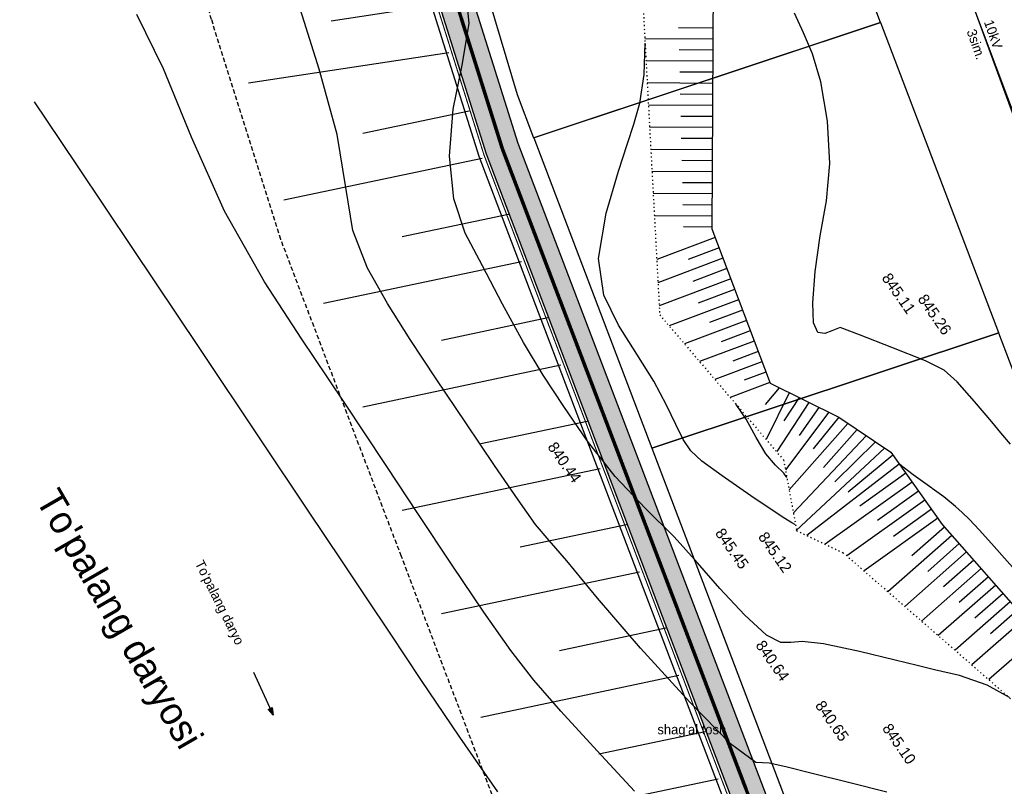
# Model space of a CAD drawing. Header units: millimetres. Extents: x 405709 to 406552, y 4254722 to 4255885.
# Tile 25 of 48: x 406058 to 406147, y 4255220 to 4255290. Entities that reach past the tile are written whole.
import ezdxf
from ezdxf.enums import TextEntityAlignment as Align

# ---------------------------------------------------------------- set-up
doc = ezdxf.new("R2010")
doc.units = ezdxf.units.MM
doc.header["$LTSCALE"] = 0.5
for name, pattern in [('ACAD_ISO09W100', [45, 24, -3, 6, -3, 6, -3]), ('CONTI', [0]), ('Контура низ откосов  Штриховая 0.1-0.5 - - - - - - -', [0.6, 0.1, -0.5]), ('Штриховая 1 к 2', [3, 2, -1])]:
    doc.linetypes.add(name, pattern=pattern)
for name, color, linetype in [('(007) Здания', 7, 'Continuous'), ('(013) Газопровод', 30, 'ИК_Газопровод -------г--------'), ('(022) Возд. Линии', 7, 'Continuous'), ('(027) Гидрография', 7, 'Continuous'), ('(028) Гидротехн.', 7, 'Continuous'), ('(031) Горизонтали', 42, 'Continuous'), ('(037) Контуры', 7, 'Continuous'), ('PI_OTDEFAULT', 172, 'CONTI'), ('ЦММ (0).Тексты', 7, 'Continuous')]:
    doc.layers.add(name, color=color, linetype=linetype)
doc.layers.add('(032) Горизонтали утолщенные', color=32, linetype='Continuous', lineweight=30)
doc.styles.add('BM-431', font='txt')
doc.styles.add('IndorSoft_Drafting_type_A_00CC', font='IndorSoftDraftingTypeA.ttf', dxfattribs={"height": 0.2})
doc.styles.get("Standard").update_dxf_attribs({"font": 'arial.ttf'})
doc.linetypes.add('GAZ_VOZDUSH', pattern='A,1,-2,["~",Standard,S=3,R=0,X=-1.5,Y=-1.5],-1,10', length=14)
doc.linetypes.add('ИК_Газопровод -------г--------', pattern='A,9,-0.6,["Г",Standard,S=1.2,R=0,X=0,Y=-0.6],-1.2', length=10.8)
doc.linetypes.add('ограждение2', pattern='A,6.35,-2.54,[132,ltypeshp.shx,S=2.54,R=0,X=-2.54,Y=0],-2.54,25.4', length=36.83)

# ---------------------------------------------------------------- blocks, each defined once
blk = doc.blocks.new('*U24')
at = {"layer": '(028) Гидротехн.', "color": 5, "ltscale": 10}
for points in [[(1.848, -0.175), (4.679, 17.888)], [(6.258, -0.6), (7.779, 9.103)]]:
    blk.add_lwpolyline(points, dxfattribs=at)
blk = doc.blocks.new('*U25')
at = {"color": 0, "linetype": 'ByBlock', "lineweight": -2, "transparency": 16777216}
for p, rotation in [((406096.752, 4255284.813), 107.4679451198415), ((406099.869, 4255275.314), 110.830967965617), ((406103.425, 4255265.968), 110.830967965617), ((406106.981, 4255256.622), 110.830967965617), ((406110.537, 4255247.275), 110.8294244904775), ((406114.093, 4255237.929), 110.8294244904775), ((406117.649, 4255228.582), 110.8294244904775), ((406121.205, 4255219.236), 110.8294244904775)]:
    blk.add_blockref('*U24', p, dxfattribs=dict(at, rotation=rotation))
blk = doc.blocks.new('*X10')
at = {"color": 0}
for p, q in [((7.2, 1.35), (7.36, 1.35)), ((7.2, 1.3), (7.53, 1.3)), ((7.2, 1.25), (7.69, 1.25)), ((7.2, 1.2), (7.85, 1.2)), ((7.2, 1.15), (8.01, 1.15)), ((7.2, 1.1), (8.18, 1.1)), ((7.2, 1.05), (8.34, 1.05)), ((7.2, 1), (8.5, 1)), ((7.2, 0.95), (8.34, 0.95)), ((7.2, 0.9), (8.18, 0.9)), ((7.2, 0.85), (8.01, 0.85)), ((7.2, 0.8), (7.85, 0.8)), ((7.2, 0.75), (7.69, 0.75)), ((7.2, 0.7), (7.53, 0.7)), ((7.2, 0.65), (7.36, 0.65))]:
    blk.add_line(p, q, dxfattribs=at)
blk = doc.blocks.new('I02225')
for p, q in [((-1.14, -0.45), (-1.14, 0.35)), ((-1.14, 0.35), (0.16, -0.05)), ((-8.34, -0.05), (0.16, -0.05)), ((0.16, -0.05), (-1.14, -0.45))]:
    blk.add_line(p, q)
blk.add_blockref('*X10', (-8.34, -1.05))
blk = doc.blocks.new('2')
at = {"color": 41, "true_color": 0xffd966, "const_width": 0.1}
blk.add_lwpolyline([(29473.69, 3307.14), (29473.69, 3310.14), (29470.69, 3310.14), (29470.69, 3307.14)], close=True, dxfattribs=at)
for points in [[(29473.42, 3309.84), (29470.97, 3309.84, 1), (29470.97, 3309.59), (29473.42, 3309.59, 1)], [(29473.42, 3309.3), (29470.97, 3309.3, 1), (29470.97, 3309.05), (29473.42, 3309.05, 1)], [(29473.42, 3308.76), (29470.97, 3308.76, 1), (29470.97, 3308.51), (29473.42, 3308.51, 1)], [(29473.42, 3308.22), (29470.97, 3308.22, 1), (29470.97, 3307.97), (29473.42, 3307.97, 1)], [(29473.42, 3307.68), (29470.97, 3307.68, 1), (29470.97, 3307.43), (29473.42, 3307.43, 1)]]:
    blk.add_lwpolyline(points, format="xyb", close=True, dxfattribs=at)
blk = doc.blocks.new('*U154')
at = {"xscale": 0.1049999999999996, "yscale": 0.1049999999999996, "zscale": 0.1049999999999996, "rotation": 179.9999999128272}
blk.add_blockref('2', (3094.738, 347.407), dxfattribs=at)
blk = doc.blocks.new('*U155')
at = {"color": 0, "linetype": 'ByBlock', "lineweight": -2, "transparency": 16777216}
for p, rotation in [((406097.502, 4255289.757), 287.4679451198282), ((406097.598, 4255289.451), 287.4679451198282), ((406097.694, 4255289.146), 287.4679451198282), ((406097.79, 4255288.841), 287.4679451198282), ((406097.887, 4255288.536), 287.4679451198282), ((406097.983, 4255288.23), 287.4679451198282), ((406098.079, 4255287.925), 287.4679451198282), ((406098.175, 4255287.62), 287.4679451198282), ((406098.271, 4255287.315), 287.4679451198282), ((406098.367, 4255287.009), 287.4679451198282), ((406098.463, 4255286.704), 287.4679451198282), ((406098.559, 4255286.399), 287.4679451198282), ((406098.655, 4255286.094), 287.4679451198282), ((406098.751, 4255285.788), 287.4679451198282), ((406098.847, 4255285.483), 287.4679451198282), ((406098.943, 4255285.178), 287.4679451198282), ((406099.039, 4255284.873), 287.4679451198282), ((406099.135, 4255284.567), 287.4679451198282), ((406099.231, 4255284.262), 287.4679451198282), ((406099.327, 4255283.957), 287.4679451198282), ((406099.423, 4255283.652), 287.4679451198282), ((406099.519, 4255283.346), 287.4679451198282), ((406099.615, 4255283.041), 287.4679451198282), ((406099.712, 4255282.736), 287.4679451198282), ((406099.808, 4255282.431), 287.4679451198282), ((406099.904, 4255282.125), 287.4679451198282), ((406100, 4255281.82), 287.4679451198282), ((406100.096, 4255281.515), 287.4679451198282), ((406100.192, 4255281.21), 287.4679451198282), ((406100.288, 4255280.904), 287.4679451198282), ((406100.384, 4255280.599), 287.4679451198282), ((406100.48, 4255280.294), 287.4679451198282), ((406100.576, 4255279.989), 287.4679451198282), ((406100.672, 4255279.684), 287.4679451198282), ((406100.768, 4255279.378), 287.4679451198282), ((406100.864, 4255279.073), 287.4679451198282), ((406100.96, 4255278.768), 287.4679451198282), ((406101.056, 4255278.463), 287.4679451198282), ((406101.152, 4255278.157), 287.4679451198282), ((406101.256, 4255277.855), 290.8309679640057), ((406101.37, 4255277.556), 290.8309679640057), ((406101.484, 4255277.257), 290.8309679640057), ((406101.597, 4255276.957), 290.8309679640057), ((406101.711, 4255276.658), 290.8309679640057), ((406101.825, 4255276.359), 290.8309679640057), ((406101.939, 4255276.06), 290.8309679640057), ((406102.053, 4255275.761), 290.8309679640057), ((406102.166, 4255275.462), 290.8309679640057), ((406102.28, 4255275.163), 290.8309679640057), ((406102.394, 4255274.864), 290.8309679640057), ((406102.508, 4255274.565), 290.8309679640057), ((406102.622, 4255274.266), 290.8309679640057), ((406102.735, 4255273.967), 290.8309679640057), ((406102.849, 4255273.668), 290.8309679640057), ((406102.963, 4255273.368), 290.8309679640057), ((406103.077, 4255273.069), 290.8309679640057), ((406103.191, 4255272.77), 290.8309679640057), ((406103.304, 4255272.471), 290.8309679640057), ((406103.418, 4255272.172), 290.8309679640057), ((406103.532, 4255271.873), 290.8309679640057), ((406103.646, 4255271.574), 290.8309679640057), ((406103.76, 4255271.275), 290.8309679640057), ((406103.873, 4255270.976), 290.8309679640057), ((406103.987, 4255270.677), 290.8309679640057), ((406104.101, 4255270.378), 290.8309679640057), ((406104.215, 4255270.079), 290.8309679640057), ((406104.329, 4255269.779), 290.8309679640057), ((406104.442, 4255269.48), 290.8309679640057), ((406104.556, 4255269.181), 290.8309679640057), ((406104.67, 4255268.882), 290.8309679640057), ((406104.784, 4255268.583), 290.8309679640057), ((406104.898, 4255268.284), 290.8309679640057), ((406105.011, 4255267.985), 290.8309679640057), ((406105.125, 4255267.686), 290.8309679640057), ((406105.239, 4255267.387), 290.8309679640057), ((406105.353, 4255267.088), 290.8309679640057), ((406105.467, 4255266.789), 290.8309679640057), ((406105.58, 4255266.49), 290.8309679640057), ((406105.694, 4255266.19), 290.8309679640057), ((406105.808, 4255265.891), 290.8309679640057), ((406105.922, 4255265.592), 290.8309679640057), ((406106.036, 4255265.293), 290.8309679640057), ((406106.149, 4255264.994), 290.8309679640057), ((406106.263, 4255264.695), 290.8309679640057), ((406106.377, 4255264.396), 290.8309679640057), ((406106.491, 4255264.097), 290.8309679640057), ((406106.604, 4255263.798), 290.8309679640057), ((406106.718, 4255263.499), 290.8309679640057), ((406106.832, 4255263.2), 290.8309679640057), ((406106.946, 4255262.901), 290.8309679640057), ((406107.06, 4255262.601), 290.8309679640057), ((406107.173, 4255262.302), 290.8309679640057), ((406107.287, 4255262.003), 290.8309679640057), ((406107.401, 4255261.704), 290.8309679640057), ((406107.515, 4255261.405), 290.8309679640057), ((406107.629, 4255261.106), 290.8309679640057), ((406107.742, 4255260.807), 290.8309679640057), ((406107.856, 4255260.508), 290.8309679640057), ((406107.97, 4255260.209), 290.8309679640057), ((406108.084, 4255259.91), 290.8309679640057), ((406108.198, 4255259.611), 290.8309679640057), ((406108.311, 4255259.312), 290.8309679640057), ((406108.425, 4255259.012), 290.8309679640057), ((406108.539, 4255258.713), 290.8309679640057), ((406108.653, 4255258.414), 290.8309679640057), ((406108.767, 4255258.115), 290.8309679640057), ((406108.88, 4255257.816), 290.8309679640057), ((406108.994, 4255257.517), 290.8309679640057), ((406109.108, 4255257.218), 290.8309679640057), ((406109.222, 4255256.919), 290.8309679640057), ((406109.336, 4255256.62), 290.8309679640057), ((406109.449, 4255256.321), 290.8309679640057), ((406109.563, 4255256.022), 290.8309679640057), ((406109.677, 4255255.723), 290.8309679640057), ((406109.791, 4255255.423), 290.8309679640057), ((406109.905, 4255255.124), 290.8309679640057), ((406110.018, 4255254.825), 290.8309679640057), ((406110.132, 4255254.526), 290.8309679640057), ((406110.246, 4255254.227), 290.8309679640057), ((406110.36, 4255253.928), 290.8309679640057), ((406110.474, 4255253.629), 290.8309679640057), ((406110.587, 4255253.33), 290.8309679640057), ((406110.701, 4255253.031), 290.8309679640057), ((406110.815, 4255252.732), 290.8309679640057), ((406110.929, 4255252.433), 290.8309679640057), ((406111.043, 4255252.134), 290.8309679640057), ((406111.156, 4255251.835), 290.8309679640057), ((406111.27, 4255251.535), 290.8309679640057), ((406111.384, 4255251.236), 290.8309679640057), ((406111.498, 4255250.937), 290.8309679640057), ((406111.612, 4255250.638), 290.8309679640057), ((406111.725, 4255250.339), 290.8309679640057), ((406111.839, 4255250.04), 290.8309679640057), ((406111.953, 4255249.741), 290.8294243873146), ((406112.067, 4255249.442), 290.8294243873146), ((406112.18, 4255249.143), 290.8294243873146), ((406112.294, 4255248.844), 290.8294243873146), ((406112.408, 4255248.545), 290.8294243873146), ((406112.522, 4255248.245), 290.8294243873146), ((406112.636, 4255247.946), 290.8294243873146), ((406112.749, 4255247.647), 290.8294243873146), ((406112.863, 4255247.348), 290.8294243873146), ((406112.977, 4255247.049), 290.8294243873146), ((406113.091, 4255246.75), 290.8294243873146), ((406113.205, 4255246.451), 290.8294243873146), ((406113.318, 4255246.152), 290.8294243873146), ((406113.432, 4255245.853), 290.8294243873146), ((406113.546, 4255245.554), 290.8294243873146), ((406113.66, 4255245.255), 290.8294243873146), ((406113.774, 4255244.956), 290.8294243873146), ((406113.887, 4255244.656), 290.8294243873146), ((406114.001, 4255244.357), 290.8294243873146), ((406114.115, 4255244.058), 290.8294243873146), ((406114.229, 4255243.759), 290.8294243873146), ((406114.342, 4255243.46), 290.8294243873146), ((406114.456, 4255243.161), 290.8294243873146), ((406114.57, 4255242.862), 290.8294243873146), ((406114.684, 4255242.563), 290.8294243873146), ((406114.798, 4255242.264), 290.8294243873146), ((406114.911, 4255241.965), 290.8294243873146), ((406115.025, 4255241.666), 290.8294243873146), ((406115.139, 4255241.367), 290.8294243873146), ((406115.253, 4255241.067), 290.8294243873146), ((406115.367, 4255240.768), 290.8294243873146), ((406115.48, 4255240.469), 290.8294243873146), ((406115.594, 4255240.17), 290.8294243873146), ((406115.708, 4255239.871), 290.8294243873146), ((406115.822, 4255239.572), 290.8294243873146), ((406115.935, 4255239.273), 290.8294243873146), ((406116.049, 4255238.974), 290.8294243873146), ((406116.163, 4255238.675), 290.8294243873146), ((406116.277, 4255238.376), 290.8294243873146), ((406116.391, 4255238.077), 290.8294243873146), ((406116.504, 4255237.777), 290.8294243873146), ((406116.618, 4255237.478), 290.8294243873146), ((406116.732, 4255237.179), 290.8294243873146), ((406116.846, 4255236.88), 290.8294243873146), ((406116.96, 4255236.581), 290.8294243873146), ((406117.073, 4255236.282), 290.8294243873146), ((406117.187, 4255235.983), 290.8294243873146), ((406117.301, 4255235.684), 290.8294243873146), ((406117.415, 4255235.385), 290.8294243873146), ((406117.529, 4255235.086), 290.8294243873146), ((406117.642, 4255234.787), 290.8294243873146), ((406117.756, 4255234.488), 290.8294243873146), ((406117.87, 4255234.188), 290.8294243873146), ((406117.984, 4255233.889), 290.8294243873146), ((406118.097, 4255233.59), 290.8294243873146), ((406118.211, 4255233.291), 290.8294243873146), ((406118.325, 4255232.992), 290.8294243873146), ((406118.439, 4255232.693), 290.8294243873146), ((406118.553, 4255232.394), 290.8294243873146), ((406118.666, 4255232.095), 290.8294243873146), ((406118.78, 4255231.796), 290.8294243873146), ((406118.894, 4255231.497), 290.8294243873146), ((406119.008, 4255231.198), 290.8294243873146), ((406119.122, 4255230.899), 290.8294243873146), ((406119.235, 4255230.599), 290.8294243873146), ((406119.349, 4255230.3), 290.8294243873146), ((406119.463, 4255230.001), 290.8294243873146), ((406119.577, 4255229.702), 290.8294243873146), ((406119.69, 4255229.403), 290.8294243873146), ((406119.804, 4255229.104), 290.8294243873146), ((406119.918, 4255228.805), 290.8294243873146), ((406120.032, 4255228.506), 290.8294243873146), ((406120.146, 4255228.207), 290.8294243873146), ((406120.259, 4255227.908), 290.8294243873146), ((406120.373, 4255227.609), 290.8294243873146), ((406120.487, 4255227.309), 290.8294243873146), ((406120.601, 4255227.01), 290.8294243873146), ((406120.715, 4255226.711), 290.8294243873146), ((406120.828, 4255226.412), 290.8294243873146), ((406120.942, 4255226.113), 290.8294243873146), ((406121.056, 4255225.814), 290.8294243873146), ((406121.17, 4255225.515), 290.8294243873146), ((406121.284, 4255225.216), 290.8294243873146), ((406121.397, 4255224.917), 290.8294243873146), ((406121.511, 4255224.618), 290.8294243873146), ((406121.625, 4255224.319), 290.8294243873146), ((406121.739, 4255224.02), 290.8294243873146), ((406121.852, 4255223.72), 290.8294243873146), ((406121.966, 4255223.421), 290.8294243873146), ((406122.08, 4255223.122), 290.8294243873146), ((406122.194, 4255222.823), 290.8294243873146), ((406122.308, 4255222.524), 290.8294243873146), ((406122.421, 4255222.225), 290.8294243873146), ((406122.535, 4255221.926), 290.8294243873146), ((406122.649, 4255221.627), 290.8294243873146), ((406122.763, 4255221.328), 290.8294243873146), ((406122.877, 4255221.029), 290.8294243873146), ((406122.99, 4255220.73), 290.8294243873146), ((406123.104, 4255220.431), 290.8294243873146)]:
    blk.add_blockref('*U154', p, dxfattribs=dict(at, rotation=rotation))

msp = doc.modelspace()

# ---------------------------------------------------------------- hatches: boundary and pattern name
at = {"transparency": 33554687}
h = msp.add_hatch(dxfattribs=at)
h.set_pattern_fill('AR-HBONE', color=30, scale=0.005)
edge = h.paths.add_edge_path()
edge.add_line((406386.605, 4254899.202), (406388.733, 4254901.316))
edge.add_line((406182.571, 4255117.635), (406215.733, 4255080.214))
edge.add_line((406215.733, 4255080.214), (406248.837, 4255042.859))
edge.add_line((406248.837, 4255042.859), (406283.046, 4255007.734))
edge.add_line((406283.046, 4255007.734), (406318.267, 4254972.27))
edge.add_line((406318.267, 4254972.27), (406353.5, 4254936.793))
edge.add_line((406353.5, 4254936.793), (406388.733, 4254901.316))
edge.add_line((406388.733, 4254901.316), (406387.77, 4254900.359))
edge.add_line((406180.326, 4255115.645), (406213.488, 4255078.225))
edge.add_line((406213.488, 4255078.225), (406246.638, 4255040.816))
edge.add_line((406246.638, 4255040.816), (406280.907, 4255005.631))
edge.add_line((406280.907, 4255005.631), (406316.138, 4254970.156))
edge.add_line((406316.138, 4254970.156), (406351.372, 4254934.679))
edge.add_line((406351.372, 4254934.679), (406386.605, 4254899.202))
edge.add_line((406386.605, 4254899.202), (406386.921, 4254899.516))
edge.add_line((406182.571, 4255117.635), (406157.361, 4255152.307))
edge.add_line((406157.361, 4255152.307), (406147.036, 4255171.925))
edge.add_line((406147.036, 4255171.925), (406133.069, 4255198.46))
edge.add_line((406133.069, 4255198.46), (406131.101, 4255203.63))
edge.add_line((406131.101, 4255203.63), (406113.309, 4255250.394))
edge.add_line((406113.309, 4255250.394), (406102.625, 4255278.476))
edge.add_line((406102.625, 4255278.476), (406096.599, 4255297.625))
edge.add_line((406096.599, 4255297.625), (406081.876, 4255347.096))
edge.add_line((406081.876, 4255347.096), (406078.091, 4255359.836))
edge.add_line((406078.091, 4255359.836), (406072.139, 4255402.38))
edge.add_line((406072.139, 4255402.38), (406041.044, 4255445.313))
edge.add_line((406041.044, 4255445.313), (405903.099, 4255619.54))
edge.add_line((405903.099, 4255619.54), (405828.481, 4255714.884))
edge.add_line((405828.481, 4255714.884), (405791.314, 4255762.15))
edge.add_line((405788.956, 4255760.296), (405791.314, 4255762.15))
edge.add_line((405826.12, 4255713.033), (405788.956, 4255760.296))
edge.add_line((405900.742, 4255617.684), (405826.12, 4255713.033))
edge.add_line((406038.652, 4255443.501), (405900.742, 4255617.684))
edge.add_line((406069.271, 4255401.225), (406038.652, 4255443.501))
edge.add_line((406075.152, 4255359.198), (406069.271, 4255401.225))
edge.add_line((406079, 4255346.24), (406075.152, 4255359.198))
edge.add_line((406093.73, 4255296.746), (406079, 4255346.24))
edge.add_line((406099.789, 4255277.491), (406093.73, 4255296.746))
edge.add_line((406110.505, 4255249.327), (406099.789, 4255277.491))
edge.add_line((406128.297, 4255202.562), (406110.505, 4255249.327))
edge.add_line((406130.33, 4255197.223), (406128.297, 4255202.562))
edge.add_line((406144.381, 4255170.527), (406130.33, 4255197.223))
edge.add_line((406154.815, 4255150.702), (406144.381, 4255170.527))
edge.add_line((406180.326, 4255115.645), (406154.815, 4255150.702))

# ---------------------------------------------------------------- linework, layer by layer
at = {"layer": '(007) Здания', "color": 5, "linetype": 'Штриховая 1 к 2', "ltscale": 0.4}
msp.add_lwpolyline([(406165.116, 4255102.166), (406164.567, 4255102.785), (406137.838, 4255139.517), (406126.823, 4255160.444), (406112.289, 4255188.06), (406109.886, 4255194.369), (406092.093, 4255241.139), (406081.197, 4255269.775), (406074.946, 4255289.639), (406060.178, 4255339.262), (406056.118, 4255352.932), (406047.835, 4255392.551), (406022.366, 4255431.339), (405884.89, 4255604.974), (405810.25, 4255700.345), (405773.098, 4255747.593)], dxfattribs=at)
at = {"layer": '(007) Здания'}
msp.add_lwpolyline([(406073.307, 4255403.779), (406104.827, 4255339.749), (406104.827, 4255339.749), (406110.587, 4255326.849), (406110.587, 4255326.849), (406120.257, 4255292.989), (406120.137, 4255270.729), (406125.397, 4255256.779), (406131.617, 4255253.709), (406136.297, 4255250.549), (406140.947, 4255244.029), (406160.707, 4255221.579), (406177.327, 4255191.849), (406191.467, 4255151.079), (406198.167, 4255138.089), (406207.977, 4255122.979), (406226.817, 4255109.479), (406247.447, 4255100.389), (406250.984, 4255095.9)], dxfattribs=at)
at = {"layer": '(007) Здания', "color": 1, "linetype": 'Continuous', "elevation": 611.801}
for points in [[(406129.368, 4255308.466), (406098.035, 4255298.057), (406102.55, 4255282.885), (406104.034, 4255278.968), (406135.383, 4255289.393), (406133.83, 4255293.466), (406129.375, 4255308.442)], [(406135.383, 4255289.385), (406104.042, 4255278.968), (406104.042, 4255278.96), (406114.707, 4255250.926), (406146.055, 4255261.335), (406135.39, 4255289.362)], [(406146.055, 4255261.327), (406114.707, 4255250.926), (406114.715, 4255250.918), (406132.505, 4255204.164), (406163.846, 4255214.582), (406146.071, 4255261.304)]]:
    msp.add_lwpolyline(points, close=True, dxfattribs=at)
at = {"layer": '(013) Газопровод', "linetype": 'GAZ_VOZDUSH', "ltscale": 0.1, "flags": 128}
msp.add_lwpolyline([(405795.032, 4255855.358), (405794.965, 4255851.089), (405820.825, 4255796.919), (405845.737, 4255767.599), (405853.407, 4255759.449), (405874.177, 4255735.379), (405882.957, 4255723.389), (405901.149, 4255702.244), (405920.913, 4255680.446), (405929.377, 4255670.519), (405950.6, 4255645.324), (405988.506, 4255596.321), (406006.917, 4255570.939), (406043.149, 4255533.409), (406106.987, 4255462.669), (406127.107, 4255440.509), (406140.447, 4255362.659), (406150.767, 4255332.259), (406131.037, 4255325.589), (406156.057, 4255257.255), (406178.567, 4255199.289), (406192.407, 4255173.249), (406214.317, 4255146.799), (406218.807, 4255141.039), (406251.337, 4255103.819), (406291.847, 4255054.699), (406335.567, 4255005.629), (406337.087, 4255003.969), (406368.267, 4254969.819), (406407.117, 4254927.019), (406445.967, 4254886.799), (406445.967, 4254886.799), (406470.207, 4254860.189), (406472.017, 4254861.829), (406531.407, 4254800.609), (406536.733, 4254795.119)], dxfattribs=at)
at = {"layer": '(022) Возд. Линии', "elevation": 607.848}
msp.add_lwpolyline([(406135.93, 4255311.611), (406155.545, 4255259.465)], dxfattribs=at)
at = {"layer": '(028) Гидротехн.', "color": 5, "ltscale": 10}
msp.add_lwpolyline([(406179.802, 4255115.181), (406179.78, 4255115.206), (406154.22, 4255150.331), (406143.761, 4255170.201), (406129.691, 4255196.935), (406127.643, 4255202.313), (406109.851, 4255249.078), (406099.128, 4255277.262), (406093.061, 4255296.541), (406078.329, 4255346.041), (406074.466, 4255359.049), (406065.682, 4255401.064), (406038.094, 4255443.079), (405900.192, 4255617.251), (405825.569, 4255712.601), (405788.406, 4255759.863)], dxfattribs=at)
at = {"layer": '(031) Горизонтали'}
for points in [[(406147.018, 4255228.38, 602.5), (406144.997, 4255229.519, 602.5), (406142.507, 4255230.369, 602.5), (406140.257, 4255230.909, 602.5), (406138.677, 4255231.289, 602.5), (406136.707, 4255231.769, 602.5), (406133.467, 4255232.559, 602.5), (406130.207, 4255233.249, 602.5), (406128.287, 4255233.459, 602.5), (406127.277, 4255233.369, 602.5), (406126.377, 4255233.359, 602.5), (406125.067, 4255234.039, 602.5), (406123.077, 4255235.849, 602.5), (406120.847, 4255238.239, 602.5), (406118.847, 4255240.569, 602.5), (406116.727, 4255242.909, 602.5), (406114.137, 4255245.469, 602.5), (406111.397, 4255248.359, 602.5), (406108.917, 4255251.559, 602.5), (406106.777, 4255254.699, 602.5), (406104.907, 4255257.529, 602.5), (406103.117, 4255260.479, 602.5), (406101.237, 4255263.929, 602.5), (406099.407, 4255267.389, 602.5), (406097.867, 4255270.359, 602.5), (406096.817, 4255273.459, 602.5), (406096.447, 4255277.299, 602.5), (406096.767, 4255281.559, 602.5), (406097.607, 4255285.689, 602.5), (406098.217, 4255289.309, 602.5), (406097.927, 4255292.299, 602.5)], [(406113.157, 4255219.929, 601.5), (406109.777, 4255223.579, 601.5), (406106.487, 4255227.159, 601.5), (406104.057, 4255229.949, 601.5), (406101.977, 4255232.649, 601.5), (406099.547, 4255236.119, 601.5), (406096.687, 4255240.359, 601.5), (406093.587, 4255245.029, 601.5), (406090.777, 4255249.279, 601.5), (406088.707, 4255252.399, 601.5), (406087.107, 4255254.819, 601.5), (406085.447, 4255257.289, 601.5), (406083.107, 4255260.769, 601.5), (406079.727, 4255265.959, 601.5), (406076.117, 4255272.319, 601.5), (406073.137, 4255279.019, 601.5), (406070.587, 4255285.189, 601.5), (406068.197, 4255290.109, 601.5)], [(406147.107, 4255251.269, 607.5), (406146.237, 4255252.299, 607.5), (406145.417, 4255253.309, 607.5), (406143.877, 4255255.149, 607.5), (406142.297, 4255256.919, 607.5), (406141.137, 4255257.959, 607.5), (406139.427, 4255258.799, 607.5), (406136.397, 4255260.019, 607.5), (406133.467, 4255261.159, 607.5), (406131.727, 4255261.809, 607.5), (406130.987, 4255261.529, 607.5), (406130.337, 4255261.289, 607.5), (406129.697, 4255261.379, 607.5), (406129.317, 4255262.239, 607.5), (406129.247, 4255264.059, 607.5), (406129.467, 4255266.869, 607.5), (406129.927, 4255270.109, 607.5), (406130.497, 4255273.269, 607.5), (406130.807, 4255276.649, 607.5), (406130.587, 4255280.479, 607.5), (406129.977, 4255284.019, 607.5), (406129.227, 4255286.559, 607.5), (406128.427, 4255288.449, 607.5), (406127.617, 4255290.209, 607.5)], [(406127.699, 4255243.997, 603), (406127.357, 4255244.189, 603), (406126.737, 4255244.559, 603), (406123.947, 4255246.409, 603), (406121.077, 4255248.419, 603), (406119.237, 4255249.749, 603), (406118.227, 4255250.679, 603), (406117.537, 4255251.709, 603), (406116.887, 4255253.049, 603), (406116.047, 4255254.819, 603), (406114.887, 4255256.969, 603), (406113.347, 4255259.409, 603), (406111.717, 4255262.019, 603), (406110.387, 4255264.759, 603), (406109.897, 4255268.059, 603), (406110.577, 4255272.159, 603), (406111.707, 4255275.959, 603), (406112.507, 4255278.439, 603), (406113.077, 4255280.189, 603), (406113.637, 4255282.079, 603), (406114.037, 4255284.669, 603), (406114.104, 4255287.509, 603)], [(406100.797, 4255219.869, 601), (406097.357, 4255224.799, 601), (406093.847, 4255230.019, 601), (406091.137, 4255234.109, 601), (406088.947, 4255237.399, 601), (406086.717, 4255240.729, 601), (406083.707, 4255245.219, 601), (406079.327, 4255251.769, 601), (406073.817, 4255260.009, 601), (406067.827, 4255268.969, 601), (406062.837, 4255276.429, 601), (406060.067, 4255280.549, 601), (406058.957, 4255282.199, 601)], [(406126.91, 4255248.275, 603.5), (406126.647, 4255248.649, 603.5), (406125.887, 4255249.399, 603.5), (406125.017, 4255250.399, 603.5), (406124.147, 4255251.879, 603.5), (406123.237, 4255253.539, 603.5), (406122.341, 4255254.865, 603.5)], [(406140.022, 4255247.3, 607), (406138.317, 4255248.509, 607), (406137.417, 4255249.209, 607), (406136.932, 4255249.659, 607)], [(406170.937, 4255218.339, 607), (406168.657, 4255220.509, 607), (406166.797, 4255222.129, 607), (406165.157, 4255223.539, 607), (406163.507, 4255225.149, 607), (406162.017, 4255226.749, 607), (406160.747, 4255228.129, 607), (406158.857, 4255229.799, 607), (406155.657, 4255232.269, 607), (406151.817, 4255235.479, 607), (406148.237, 4255239.109, 607), (406145.397, 4255242.309, 607), (406144.297, 4255243.539, 607), (406143.417, 4255244.469, 607), (406142.757, 4255245.109, 607), (406142.147, 4255245.659, 607), (406141.087, 4255246.519, 607), (406140.037, 4255247.289, 607)]]:
    msp.add_polyline3d(points, dxfattribs=at)
at = {"layer": '(032) Горизонтали утолщенные'}
msp.add_polyline3d([(406135.947, 4255219.849, 602), (406132.477, 4255220.709, 602), (406129.197, 4255221.539, 602), (406126.807, 4255222.129, 602), (406125.317, 4255222.459, 602), (406124.107, 4255222.519, 602), (406121.827, 4255224.219, 602), (406118.147, 4255227.979, 602), (406113.687, 4255232.839, 602), (406109.817, 4255237.379, 602), (406107.047, 4255240.739, 602), (406105.427, 4255242.589, 602), (406104.217, 4255244.029, 602), (406102.627, 4255246.239, 602), (406100.497, 4255249.369, 602), (406097.907, 4255253.219, 602), (406095.247, 4255257.179, 602), (406092.897, 4255260.729, 602), (406090.837, 4255263.979, 602), (406089.017, 4255267.179, 602), (406087.717, 4255270.589, 602), (406087.067, 4255274.469, 602), (406086.287, 4255279.269, 602), (406084.677, 4255285.159, 602), (406082.787, 4255291.099, 602)], dxfattribs=at)
at = {"layer": '(037) Контуры', "linetype": 'Контура низ откосов  Штриховая 0.1-0.5 - - - - - - -'}
msp.add_lwpolyline([(406057.857, 4255411.099), (406087.337, 4255361.839), (406097.467, 4255321.679), (406101.957, 4255317.979), (406113.827, 4255292.649), (406115.427, 4255262.959), (406126.617, 4255249.859), (406127.797, 4255243.469), (406131.994, 4255241.478), (406148.877, 4255226.759), (406171.617, 4255189.759), (406184.247, 4255149.739), (406184.157, 4255145.599), (406186.737, 4255137.159), (406198.627, 4255122.709), (406213.177, 4255111.279), (406240.647, 4255095.539), (406244.602, 4255090.871)], dxfattribs=at)
for p, q in [((406120.235, 4255288.878), (406117.132, 4255288.895)), ((406120.229, 4255287.879), (406114.082, 4255287.912)), ((406120.224, 4255286.88), (406117.18, 4255286.896)), ((406120.219, 4255285.88), (406114.19, 4255285.913)), ((406120.213, 4255284.881), (406117.229, 4255284.897)), ((406120.208, 4255283.882), (406114.298, 4255283.914)), ((406120.203, 4255282.882), (406117.277, 4255282.898)), ((406120.197, 4255281.883), (406114.405, 4255281.914)), ((406120.192, 4255280.884), (406117.326, 4255280.899)), ((406120.186, 4255279.884), (406114.513, 4255279.915)), ((406120.181, 4255278.885), (406117.374, 4255278.9)), ((406120.176, 4255277.886), (406114.621, 4255277.916)), ((406120.17, 4255276.886), (406117.423, 4255276.901)), ((406120.165, 4255275.887), (406114.729, 4255275.916)), ((406120.159, 4255274.888), (406117.471, 4255274.902)), ((406120.154, 4255273.889), (406114.836, 4255273.917)), ((406120.149, 4255272.889), (406117.519, 4255272.903)), ((406120.143, 4255271.89), (406114.944, 4255271.918)), ((406120.138, 4255270.891), (406117.568, 4255270.904)), ((406120.433, 4255269.945), (406115.158, 4255267.956)), ((406120.785, 4255269.01), (406118, 4255267.96)), ((406121.138, 4255268.075), (406115.271, 4255265.863)), ((406121.49, 4255267.14), (406118.409, 4255265.978)), ((406121.843, 4255266.205), (406115.383, 4255263.769)), ((406122.195, 4255265.27), (406118.889, 4255264.023)), ((406122.548, 4255264.335), (406116.273, 4255261.969)), ((406122.901, 4255263.4), (406119.932, 4255262.28)), ((406123.253, 4255262.465), (406117.653, 4255260.353)), ((406123.606, 4255261.529), (406120.974, 4255260.537)), ((406123.958, 4255260.594), (406119.033, 4255258.737)), ((406124.311, 4255259.659), (406122.017, 4255258.794)), ((406124.664, 4255258.724), (406120.413, 4255257.122)), ((406125.016, 4255257.789), (406123.06, 4255257.051)), ((406125.369, 4255256.854), (406121.793, 4255255.506)), ((406126.221, 4255256.372), (406124.952, 4255254.875)), ((406127.117, 4255255.93), (406125.035, 4255251.711)), ((406128.013, 4255255.488), (406126.631, 4255253.398)), ((406128.91, 4255255.045), (406126.002, 4255250.619)), ((406129.806, 4255254.603), (406128.026, 4255252.06)), ((406130.702, 4255254.161), (406126.782, 4255248.967)), ((406131.598, 4255253.718), (406129.286, 4255250.849)), ((406132.428, 4255253.162), (406127.116, 4255247.159)), ((406134.084, 4255252.043), (406127.5, 4255245.079)), ((406133.256, 4255252.602), (406130.219, 4255249.188)), ((406134.912, 4255251.484), (406131.253, 4255247.867)), ((406135.74, 4255250.925), (406127.762, 4255243.485)), ((406136.487, 4255250.282), (406132.44, 4255246.952)), ((406137.068, 4255249.468), (406128.719, 4255243.032)), ((406137.648, 4255248.655), (406133.497, 4255245.695)), ((406138.228, 4255247.841), (406130.38, 4255242.244)), ((406138.808, 4255247.028), (406135.111, 4255244.391)), ((406139.389, 4255246.214), (406132.334, 4255241.182)), ((406139.969, 4255245.4), (406136.538, 4255242.954)), ((406140.549, 4255244.587), (406133.882, 4255239.832)), ((406141.815, 4255243.043), (406136.035, 4255237.955)), ((406141.155, 4255243.793), (406138.215, 4255241.206)), ((406142.475, 4255242.293), (406139.635, 4255239.793)), ((406143.135, 4255241.543), (406137.555, 4255236.63)), ((406143.796, 4255240.793), (406141.055, 4255238.38)), ((406144.456, 4255240.042), (406139.074, 4255235.306)), ((406145.776, 4255238.542), (406140.594, 4255233.981)), ((406145.116, 4255239.292), (406142.475, 4255236.968)), ((406146.437, 4255237.792), (406143.895, 4255235.555)), ((406147.097, 4255237.042), (406142.114, 4255232.656)), ((406147.757, 4255236.292), (406145.315, 4255234.142)), ((406148.418, 4255235.541), (406143.633, 4255231.331)), ((406149.738, 4255234.041), (406145.153, 4255230.006))]:
    msp.add_line(p, q)
at = {"color": 2, "const_width": 0.3}
msp.add_lwpolyline([(406387.669, 4254900.259), (406352.436, 4254935.736), (406317.203, 4254971.213), (406281.977, 4255006.682), (406247.738, 4255041.838), (406214.61, 4255079.22), (406181.496, 4255116.586), (406156.092, 4255151.497), (406145.708, 4255171.226), (406131.7, 4255197.842), (406129.699, 4255203.096), (406111.907, 4255249.86), (406101.207, 4255277.984), (406095.165, 4255297.185), (406080.438, 4255346.668), (406076.622, 4255359.517), (406070.705, 4255401.802), (406039.848, 4255444.407), (405901.921, 4255618.612), (405827.3, 4255713.959), (405790.135, 4255761.223)], dxfattribs=at)
at = {"color": 1, "linetype": 'ACAD_ISO09W100', "true_color": 0xff0000}
msp.add_lwpolyline([(406387.669, 4254900.259), (406352.436, 4254935.736), (406317.203, 4254971.213), (406281.977, 4255006.682), (406247.738, 4255041.838), (406214.61, 4255079.22), (406181.496, 4255116.586), (406156.092, 4255151.497), (406145.708, 4255171.226), (406131.7, 4255197.842), (406129.699, 4255203.096), (406111.907, 4255249.86), (406101.207, 4255277.984), (406095.165, 4255297.185), (406080.438, 4255346.668), (406076.622, 4255359.517), (406070.705, 4255401.802), (406039.848, 4255444.407), (405901.921, 4255618.612), (405827.3, 4255713.959), (405790.135, 4255761.223)], dxfattribs=at)
at = {"color": 0, "linetype": 'ограждение2', "ltscale": 0.025, "const_width": 0.1}
msp.add_lwpolyline([(406386.427, 4254899.026), (406351.194, 4254934.503), (406315.961, 4254969.98), (406280.729, 4255005.455), (406246.455, 4255040.646), (406213.3, 4255078.059), (406180.131, 4255115.488), (406154.603, 4255150.57), (406144.16, 4255170.411), (406130.102, 4255197.12), (406128.064, 4255202.473), (406110.272, 4255249.238), (406099.553, 4255277.409), (406093.491, 4255296.673), (406078.761, 4255346.169), (406074.907, 4255359.144), (406069.032, 4255401.128), (406038.452, 4255443.35), (405900.546, 4255617.529), (405825.924, 4255712.878), (405788.759, 4255760.141)], dxfattribs=at)
at = {"color": 1}
for points in [[(406072.139, 4255402.38), (406078.091, 4255359.836), (406081.876, 4255347.096), (406096.599, 4255297.625), (406102.625, 4255278.476), (406113.309, 4255250.394), (406131.101, 4255203.63), (406133.069, 4255198.46), (406147.036, 4255171.925), (406157.361, 4255152.307), (406182.571, 4255117.635), (406215.733, 4255080.214), (406248.837, 4255042.859), (406283.046, 4255007.734), (406318.267, 4254972.27), (406353.5, 4254936.793), (406388.733, 4254901.316)], [(406386.605, 4254899.202), (406351.372, 4254934.679), (406316.138, 4254970.156), (406280.907, 4255005.631), (406246.638, 4255040.816), (406213.488, 4255078.225), (406180.326, 4255115.645), (406154.815, 4255150.702), (406144.381, 4255170.527), (406130.33, 4255197.223), (406128.297, 4255202.562), (406110.505, 4255249.327), (406099.789, 4255277.491), (406093.73, 4255296.746), (406079, 4255346.24), (406075.152, 4255359.198), (406069.271, 4255401.225)]]:
    msp.add_lwpolyline(points, dxfattribs=at)

# ---------------------------------------------------------------- block references
at = {"layer": '(027) Гидрография', "xscale": 0.4999999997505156, "yscale": 0.4999999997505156, "zscale": 0.4999999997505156, "rotation": 294.4179560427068}
msp.add_blockref('I02225', (406080.491, 4255226.894), dxfattribs=at)
for name in ['*U25', '*U155']:
    msp.add_blockref(name, (0, 0))

# ---------------------------------------------------------------- texts
at = {"layer": '(022) Возд. Линии', "style": 'BM-431'}
for s, p in [('10kV', (406144.702, 4255289.428, 1219.654)), ('3sim.', (406143.141, 4255288.588, 1219.654))]:
    msp.add_text(s, height=0.875, rotation=289.13613, dxfattribs=at).set_placement(p)
at = {"layer": '(028) Гидротехн.', "style": 'BM-431'}
msp.add_text("To'palang daryo", height=0.875, rotation=296.57993, dxfattribs=at).set_placement((406073.417, 4255240.521))
at = {"layer": '(037) Контуры', "color": 0, "linetype": 'ByBlock', "style": 'BM-431'}
msp.add_text("shag'al tosh", height=0.875, dxfattribs=at).set_placement((406115.219, 4255225.067))
at = {"layer": 'PI_OTDEFAULT', "color": 250, "ltscale": 3, "style": 'BM-431'}
for s, p in [('845.11', (406135.438, 4255266.291)), ('845.26', (406138.688, 4255264.391)), ('840.44', (406105.248, 4255251.031)), ('845.45', (406120.378, 4255243.241)), ('845.12', (406124.268, 4255242.911)), ('840.64', (406124.038, 4255233.111)), ('840.65', (406129.418, 4255227.671)), ('845.10', (406135.478, 4255225.601))]:
    msp.add_text(s, height=1, rotation=305, dxfattribs=at).set_placement(p)
at = {"layer": 'ЦММ (0).Тексты', "style": 'IndorSoft_Drafting_type_A_00CC'}
msp.add_text("To'palang daryosi", height=2.5, rotation=300, dxfattribs=at).set_placement((406066.38, 4255235.357, 837.833), align=Align.MIDDLE)

doc.saveas('drawing.dxf')
